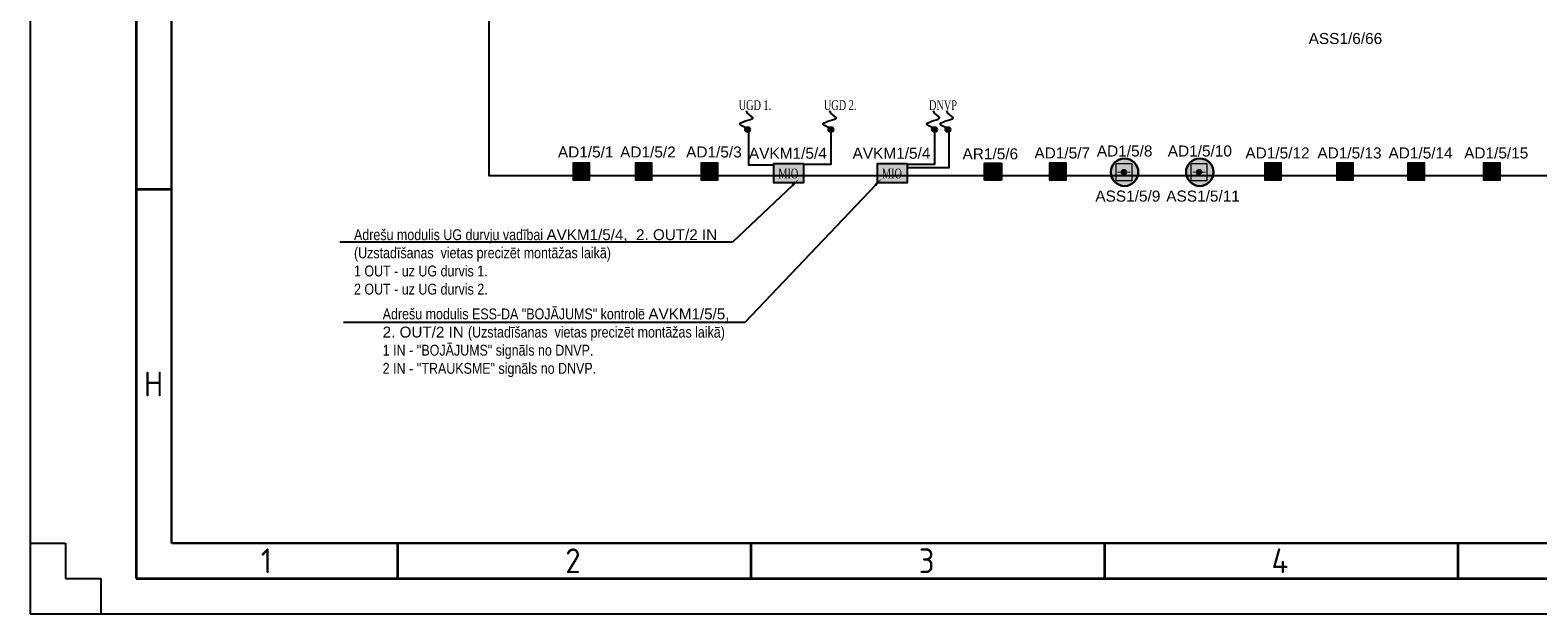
# Model space of a CAD drawing. Header units: millimetres. Extents: x -197461 to 862495, y -970068 to 63888.
# Tile 3 of 205: x -138828 to -109893, y -719994 to -708799. Entities that reach past the tile are written whole.
import ezdxf
from ezdxf import colors
from ezdxf.entities.mleader import LeaderData, LeaderLine
from ezdxf.math import Vec2, Vec3

# ---------------------------------------------------------------- set-up
doc = ezdxf.new("R2010")
doc.units = ezdxf.units.MM
doc.layers.get('0').update_dxf_attribs({"linetype": 'CONTINUOUS'})
doc.layers.add('Rasējuma lapa', color=7, linetype='CONTINUOUS')
doc.layers.add('UAS', color=240, linetype='CONTINUOUS')
doc.layers.add('S-STRS', color=7, linetype='CONTINUOUS', lineweight=9)
doc.styles.add('ARIAL', font='arialbd.ttf')
doc.styles.add('ISO', font='iso')
doc.styles.add('Karlis_times', font='times.ttf', dxfattribs={"height": 2.2})

# ---------------------------------------------------------------- blocks, each defined once
blk = doc.blocks.new('A2_L')
at = {"layer": 'Rasējuma lapa'}
for p, q in [((-594, 420), (-594, 0)), ((-594, 10), (-589, 10)), ((-589, 10), (-589, 5)), ((-589, 5), (-584, 5)), ((-584, 5), (-584, 0)), ((-594, 0), (0, 0))]:
    blk.add_line(p, q, dxfattribs=at)
at = {"layer": 'Rasējuma lapa', "lineweight": 35}
for p, q in [((-579, 415), (-579, 5)), ((-574, 60), (-579, 60)), ((-542, 5), (-542, 10)), ((-492, 5), (-492, 10)), ((-442, 5), (-442, 10)), ((-392, 5), (-392, 10)), ((-579, 5), (-5, 5))]:
    blk.add_line(p, q, dxfattribs=at)
at = {"layer": 'Rasējuma lapa', "lineweight": 30}
for p, q in [((-574, 410), (-574, 10)), ((-574, 10), (-10, 10))]:
    blk.add_line(p, q, dxfattribs=at)
at = {"layer": 'Rasējuma lapa', "style": 'ISO'}
for s, p in [('H', (-577.9, 30.75)), ('1', (-561.38, 5.75)), ('2', (-518.29, 5.75)), ('3', (-468.3, 5.75)), ('4', (-418.4, 5.75))]:
    blk.add_text(s, height=3.5, dxfattribs=at).set_placement(p)
blk = doc.blocks.new('*U1293')
at = {"layer": 'Rasējuma lapa'}
blk.add_blockref('A2_L', (0, 0), dxfattribs=at)
blk = doc.blocks.new('AP')
blk.add_hatch(color=256).paths.add_polyline_path([(150, 0, 1), (-150, 0, 1)])
for p, q in [((-250, 250), (250, 250)), ((-250, -250), (-250, 250)), ((250, 250), (250, -250)), ((250, -250), (-250, -250))]:
    blk.add_line(p, q)
blk.add_circle((0, 0), 150)
blk = doc.blocks.new('AD-proj')
at = {"lineweight": 5}
blk.add_lwpolyline([(-250, -250), (250, -250), (250, 250), (-250, 250)], close=True, dxfattribs=at)
at = {"const_width": 30}
blk.add_lwpolyline([(-200, 0), (200, 0)], dxfattribs=at)
at = {"const_width": 100}
blk.add_lwpolyline([(-50, 0, 1), (50, 0, 1)], format="xyb", close=True, dxfattribs=at)

msp = doc.modelspace()

# ---------------------------------------------------------------- hatches: boundary and pattern name
at = {"layer": 'S-STRS', "true_color": 0xffffff}
h = msp.add_hatch(dxfattribs=at)
h.set_pattern_fill('ANGLE', scale=0.5625)
h.set_pattern_definition([(0, (4387745.8377, 5296122.145), (0, 3.9290625), [2.8575, -1.0715625]), (90, (4387745.8377, 5296122.145), (-3.9290625, 2e-16), [2.8575, -1.0715625])])
h.paths.add_polyline_path([(-124564.02338, -711363.9594), (-124563.96128, -711719.77972), (-123980.66248, -711719.77972), (-123980.72459, -711363.8973)])
h = msp.add_hatch(dxfattribs=at)
h.set_pattern_fill('ANGLE', scale=0.5625)
h.set_pattern_definition([(0, (4389734.3962, 5296122.145), (0, 3.9290625), [2.8575, -1.0715625]), (90, (4389734.3962, 5296122.145), (-3.9290625, 2e-16), [2.8575, -1.0715625])])
h.paths.add_polyline_path([(-122575.46485, -711363.9594), (-122575.40274, -711719.77972), (-121992.10395, -711719.77972), (-121992.16606, -711363.8973)])
at = {"layer": 'UAS'}
h = msp.add_hatch(color=1, dxfattribs=at)
h.dxf.hatch_style = 1
h.paths.add_polyline_path([(-125010.50332, -710706.7741, 1), (-125108.73449, -710706.7741, 1)])
h = msp.add_hatch(color=1, dxfattribs=at)
h.dxf.hatch_style = 1
h.paths.add_polyline_path([(-123410.89317, -710706.7741, 1), (-123509.12434, -710706.7741, 1)])
h = msp.add_hatch(color=1, dxfattribs=at)
h.dxf.hatch_style = 1
h.paths.add_polyline_path([(-121422.33464, -710706.7741, 1), (-121520.5658, -710706.7741, 1)])
h = msp.add_hatch(color=1, dxfattribs=at)
h.dxf.hatch_style = 1
h.paths.add_polyline_path([(-121165.87995, -710706.7741, 1), (-121264.11112, -710706.7741, 1)])
at = {"layer": 'UAS', "lineweight": 50, "true_color": 0xffffff}
h = msp.add_hatch(color=7, dxfattribs=at)
h.dxf.hatch_style = 1
h.paths.add_polyline_path([(-128283.56043, -711509.57601), (-128218.08949, -711509.57601, 1)], flags=16)
h.paths.add_polyline_path([(-128087.14761, -711673.25336), (-128087.14761, -711345.89867), (-128414.5023, -711345.89867), (-128414.5023, -711673.25336)])
h = msp.add_hatch(color=7, dxfattribs=at)
h.dxf.hatch_style = 1
h.paths.add_polyline_path([(-127088.93239, -711509.57601), (-127023.46145, -711509.57601, 1)], flags=16)
h.paths.add_polyline_path([(-126892.51957, -711673.25336), (-126892.51957, -711345.89867), (-127219.87426, -711345.89867), (-127219.87426, -711673.25336)])
h = msp.add_hatch(color=7, dxfattribs=at)
h.dxf.hatch_style = 1
h.paths.add_polyline_path([(-125822.78979, -711509.57601), (-125757.31885, -711509.57601, 1)], flags=16)
h.paths.add_polyline_path([(-125626.37697, -711673.25336), (-125626.37697, -711345.89867), (-125953.73167, -711345.89867), (-125953.73167, -711673.25336)])
h = msp.add_hatch(color=7, dxfattribs=at)
h.dxf.hatch_style = 1
h.paths.add_polyline_path([(-120184.91657, -711674.17377), (-120184.91657, -711346.81908), (-120512.27127, -711346.81908), (-120512.27127, -711674.17377)])
h.paths.add_polyline_path([(-120446.80033, -711510.49643, -1), (-120250.38751, -711510.49643, -1)], flags=16)
h = msp.add_hatch(color=7, dxfattribs=at)
h.dxf.hatch_style = 1
h.paths.add_polyline_path([(-119138.12105, -711509.57601), (-119072.65011, -711509.57601, 1)], flags=16)
h.paths.add_polyline_path([(-118941.70823, -711673.25336), (-118941.70823, -711345.89867), (-119269.06293, -711345.89867), (-119269.06293, -711673.25336)])
at = {"layer": 'UAS', "lineweight": 50, "true_color": 0xc7c8ca}
h = msp.add_hatch(color=9, dxfattribs=at)
h.dxf.hatch_style = 1
h.paths.add_polyline_path([(-117805.76078, -711523.14207, -1), (-117868.84771, -711523.14207, -1)], flags=0)
h.paths.add_polyline_path([(-117995.02158, -711365.42473), (-117995.02158, -711680.8594), (-117679.58691, -711680.8594), (-117679.58691, -711365.42473)], flags=16)
h.paths.add_polyline_path([(-117560.72307, -711523.85924, 1), (-118088.77038, -711523.85924, 1)])
h.paths.add_polyline_path([(-117679.58691, -711680.8594), (-117995.02158, -711680.8594), (-117995.02158, -711365.42473), (-117679.58691, -711365.42473)], flags=16)
at = {"layer": 'UAS', "lineweight": 50, "true_color": 0xffffff}
h = msp.add_hatch(color=7, dxfattribs=at)
h.dxf.hatch_style = 1
h.paths.add_polyline_path([(-116362.6403, -711523.14207, -1), (-116425.72723, -711523.14207, -1)], flags=0)
h.paths.add_polyline_path([(-116551.9011, -711365.42473), (-116551.9011, -711680.8594), (-116236.46643, -711680.8594), (-116236.46643, -711365.42473)], flags=16)
h.paths.add_polyline_path([(-116117.60259, -711523.85924, 1), (-116645.6499, -711523.85924, 1)])
h.paths.add_polyline_path([(-116236.46643, -711680.8594), (-116551.9011, -711680.8594), (-116551.9011, -711365.42473), (-116236.46643, -711365.42473)], flags=16)
h = msp.add_hatch(color=7, dxfattribs=at)
h.dxf.hatch_style = 1
h.paths.add_polyline_path([(-115007.5123, -711509.57601), (-114942.04136, -711509.57601, 1)], flags=16)
h.paths.add_polyline_path([(-114811.09948, -711673.25336), (-114811.09948, -711345.89867), (-115138.45418, -711345.89867), (-115138.45418, -711673.25336)])
h = msp.add_hatch(color=7, dxfattribs=at)
h.dxf.hatch_style = 1
h.paths.add_polyline_path([(-113625.29814, -711509.57601), (-113559.8272, -711509.57601, 1)], flags=16)
h.paths.add_polyline_path([(-113428.88532, -711673.25336), (-113428.88532, -711345.89867), (-113756.24001, -711345.89867), (-113756.24001, -711673.25336)])
h = msp.add_hatch(color=7, dxfattribs=at)
h.dxf.hatch_style = 1
h.paths.add_polyline_path([(-112260.90193, -711509.57601), (-112195.43099, -711509.57601, 1)], flags=16)
h.paths.add_polyline_path([(-112064.48911, -711673.25336), (-112064.48911, -711345.89867), (-112391.8438, -711345.89867), (-112391.8438, -711673.25336)])
h = msp.add_hatch(color=7, dxfattribs=at)
h.dxf.hatch_style = 1
h.paths.add_polyline_path([(-110809.44294, -711509.57601), (-110743.972, -711509.57601, 1)], flags=16)
h.paths.add_polyline_path([(-110613.03012, -711673.25336), (-110613.03012, -711345.89867), (-110940.38481, -711345.89867), (-110940.38481, -711673.25336)])

# ---------------------------------------------------------------- linework, layer by layer
at = {"layer": 'UAS', "color": 1}
msp.add_lwpolyline([(-132751.6746, -701988.97488), (-130027.3488, -701988.97488), (-130027.3488, -711587.67012), (-80789.0204, -711587.67012), (-80789.0204, -708503.52401), (-115252.65082, -708503.52401), (-115252.65082, -705160.15275), (-59966.0628, -705160.15275), (-59966.0628, -701592.99499), (-132743.70022, -701592.99499)], dxfattribs=at)
for centre in [(-125059.6189, -710706.7741), (-123460.00875, -710706.7741), (-121471.45022, -710706.7741), (-121214.99554, -710706.7741)]:
    msp.add_circle(centre, 49.11558, dxfattribs=at)
at = {"layer": 'UAS', "color": 1, "lineweight": 30}
for centre in [(-117824.74673, -711523.85924), (-116381.62625, -711523.85924)]:
    msp.add_circle(centre, 264.02365, dxfattribs=at)
at = {"layer": 'UAS', "color": 1}
for points in [[(-125055.89729, -710687.09816), (-125207.52649, -710588.81487), (-124961.65184, -710476.18821), (-125080.49539, -710349.23427), (-125080.49539, -710347.1944)], [(-123456.28714, -710687.09816), (-123607.91634, -710588.81487), (-123362.04169, -710476.18821), (-123480.88524, -710349.23427), (-123480.88524, -710347.1944)], [(-121467.72861, -710687.09816), (-121619.3578, -710588.81487), (-121373.48316, -710476.18821), (-121492.3267, -710349.23427), (-121492.3267, -710347.1944)], [(-121211.27392, -710687.09816), (-121362.90312, -710588.81487), (-121117.02847, -710476.18821), (-121235.87202, -710349.23427), (-121235.87202, -710347.1944)]]:
    msp.add_spline(points, degree=3, dxfattribs=at)

# ---------------------------------------------------------------- block references
at = {"layer": 'Rasējuma lapa', "xscale": 135.6730224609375, "yscale": 135.6730224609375, "zscale": 135.6730224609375}
msp.add_blockref('*U1293', (-58237.88142, -719994.26891), dxfattribs=at)
at = {"layer": 'UAS'}
for p, xscale, yscale, zscale in [((-128250.82496, -711509.57601), 0.6547093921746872, 0.6547093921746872, 0.6547093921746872), ((-127056.19692, -711509.57601), 0.6547093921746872, 0.6547093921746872, 0.6547093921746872), ((-125790.05432, -711509.57601), 0.6547093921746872, 0.6547093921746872, 0.6547093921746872), ((-119105.38558, -711509.57601), 0.6547093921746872, 0.6547093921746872, 0.6547093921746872), ((-117837.30425, -711523.14207), 0.6308693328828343, 0.6308693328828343, 0.6308693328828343), ((-116394.18377, -711523.14207), 0.6308693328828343, 0.6308693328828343, 0.6308693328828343), ((-114974.77683, -711509.57601), 0.6547093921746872, 0.6547093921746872, 0.6547093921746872), ((-113592.56267, -711509.57601), 0.6547093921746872, 0.6547093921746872, 0.6547093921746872), ((-112228.16646, -711509.57601), 0.6547093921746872, 0.6547093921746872, 0.6547093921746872), ((-110776.70747, -711509.57601), 0.6547093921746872, 0.6547093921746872, 0.6547093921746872)]:
    msp.add_blockref('AD-proj', p, dxfattribs=dict(at, xscale=xscale, yscale=yscale, zscale=zscale))
at = {"layer": 'UAS', "color": 97, "xscale": 0.6547093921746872, "yscale": 0.6547093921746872, "zscale": 0.6547093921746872}
msp.add_blockref('AP', (-120348.59392, -711510.49643), dxfattribs=at)

# ---------------------------------------------------------------- texts
at = {"layer": 'UAS', "color": 1, "style": 'Karlis_times', "width": 0.7}
for s, p in [('UGD 1.', (-125230.38978, -710329.62391)), ('UGD 2.', (-123595.99335, -710329.62391)), ('DNVP', (-121578.37748, -710329.62391))]:
    msp.add_text(s, height=186.805669, dxfattribs=at).set_placement(p)

# ---------------------------------------------------------------- leaders
at = {"layer": 'UAS', "color": 18, "true_color": 0x000000}
ml = msp.add_multileader_mtext('Standard', dxfattribs=at)
ml.set_content('\\A1;{\\fArial Narrow|b0|i0|c0|p34;\\C256;\\c0;Adre\\fArial Narrow|b0|i0|c186|p34;šu modulis UG durvju vadībai \\fArial|b0|i0|c186|p34;\\C1;AVKM1/5/4, \\C7; 2. OUT/2 IN \\fArial Narrow|b0|i0|c186|p34;\\C256;\\c0;(Uzstadīšanas  vietas precizēt montāžas laikā)\\fArial|b0|i0|c186|p34;\\C1;\\P\\pxql;\\fArial Narrow|b0|i0|c186|p34;\\C256;\\c0;1 OUT - uz UG durvis 1.\\C5;\\P\\C256;\\c0;2 OUT - uz UG durvis 2.}', color=(41, 19, 236))
ml.set_leader_properties()
ml.build(insert=Vec2(0, 0))
ml.multileader.update_dxf_attribs({"text_right_attachment_type": 6, "dogleg_length": 0.36, "arrow_head_size": 166.99834})
ctx = ml.context
ctx.base_point, ctx.char_height, ctx.arrow_head_size, ctx.landing_gap_size, ctx.plane_origin = Vec3(-132695.84551, -712723.89177), 208.74792195, 166.99834, 83.49917, Vec3(-128542.43043, -742149.42215)
ctx.right_attachment = 6
notes = []
notes.append((ctx, [(1, (1, 1, 0), (-125347.66072, -712868.2354), (-1, 0), 235.97506, [(0, [(-124078.54443, -711661.01705)], 0, [])])]))
ctx.mtext.insert, ctx.mtext.width, ctx.mtext.flow_direction = Vec3(-132612.34634, -712617.73789), 7146.6368225, 5
ml = msp.add_multileader_mtext('Standard', dxfattribs=at)
ml.set_content('\\A1;{\\fArial Narrow|b0|i0|c0|p34;\\C256;\\c0;Adre\\fArial Narrow|b0|i0|c186|p34;šu modulis ESS-DA "BOJĀJUMS" kontrolē \\fArial|b0|i0|c186|p34;\\C1;AVKM1/5/5,   \\C7;   2. OUT/2 IN \\fArial Narrow|b0|i0|c186|p34;\\C256;\\c0;(Uzstadīšanas  vietas precizēt montāžas laikā)\\fArial|b0|i0|c186|p34;\\C1;\\P\\pxql;\\fArial Narrow|b0|i0|c186|p34;\\C256;\\c0;1 IN - \'\'BOJĀJUMS" signāls no DNVP.\\P2 IN - \'\'TRAUKSME" signāls no DNVP.}', color=(41, 19, 236))
ml.set_leader_properties()
ml.build(insert=Vec2(0, 0))
ml.multileader.update_dxf_attribs({"text_right_attachment_type": 6, "dogleg_length": 0.36, "arrow_head_size": 166.99834})
ctx = ml.context
ctx.base_point, ctx.char_height, ctx.arrow_head_size, ctx.landing_gap_size, ctx.plane_origin = Vec3(-132145.84626, -714272.31166), 208.74792195, 166.99834, 83.49917, Vec3(-128190.27102, -740593.52545)
ctx.right_attachment = 6
notes.append((ctx, [(1, (1, 1, 0), (-125112.34968, -714407.37128), (-1, 0), 235.97506, [(0, [(-122491.88506, -711651.52898)], 0, [])])]))
ctx.mtext.insert, ctx.mtext.width, ctx.mtext.defined_height, ctx.mtext.flow_direction = Vec3(-132062.34709, -714137.25204), 7308.9250062, 2203.0988, 5
for ctx, leaders in notes:
    for number, flags, end, landing, length, lines in leaders:
        leader = LeaderData()
        leader.index, (leader.has_last_leader_line, leader.has_dogleg_vector, leader.attachment_direction) = number, flags
        leader.last_leader_point, leader.dogleg_vector, leader.dogleg_length = Vec3(end), Vec3(landing), length
        for number, points, colour, breaks in lines:
            line = LeaderLine()
            line.index, line.vertices, line.color, line.breaks = number, Vec3.list(points), colors.encode_raw_color(colour), breaks
            leader.lines.append(line)
        ctx.leaders.append(leader)

# ---------------------------------------------------------------- next in the draw order: texts
at = {"layer": 'UAS', "color": 251, "linetype": 'Continuous', "lineweight": 20, "true_color": 0x636466, "char_height": 211.4384766, "attachment_point": 5, "style": 'ARIAL', "bg_fill": 3, "box_fill_scale": 1.1, "bg_fill_color": 256, "bg_fill_transparency": 0}
for s, insert in [('\\A1;{\\fArial|b0|i0|c186|p34;\\C1;ASS1/6/66}', (-113586.14636, -708959.87863)), ('\\A1;{\\fArial|b0|i0|c186|p34;\\C1;AD1/5/1}', (-128166.19975, -711136.91846)), ('\\A1;{\\fArial|b0|i0|c186|p34;\\C1;AVKM1/5/4}', (-122297.87963, -711160.81846)), ('\\A1;{\\fArial|b0|i0|c186|p34;\\C1;AR1/5/6}', (-120400.51504, -711172.0312)), ('\\A1;{\\fArial|b0|i0|c186|p34;\\C1;AD1/5/7}', (-119020.76038, -711155.70156)), ('\\A1;{\\fArial|b0|i0|c186|p34;\\C1;AD1/5/10}', (-116379.99773, -711117.80861)), ('\\A1;{\\fArial|b0|i0|c186|p34;\\C1;AD1/5/12}', (-114890.15163, -711155.70156)), ('\\A1;{\\fArial|b0|i0|c186|p34;\\C1;AD1/5/15}', (-110692.08226, -711155.70156)), ('\\A1;{\\fArial|b0|i0|c186|p34;\\C1;ASS1/5/9}', (-117761.60344, -711983.20757))]:
    msp.add_mtext(s, dxfattribs=dict(at, insert=insert))

# ---------------------------------------------------------------- next in the draw order: linework, layer by layer
at = {"layer": 'UAS', "color": 5}
for points in [[(-121470.79998, -710760.13969), (-121470.79998, -711376.34737), (-121991.97503, -711376.34737)], [(-121199.51318, -710735.33869), (-121199.51318, -711441.4163), (-121991.91434, -711441.4163)]]:
    msp.add_lwpolyline(points, dxfattribs=at)
at = {"layer": 'UAS', "color": 1, "ltscale": 0.2}
msp.add_lwpolyline([(-121992.16606, -711363.8973), (-122575.46485, -711363.9594), (-122575.40274, -711719.77972), (-121992.10395, -711719.77972)], close=True, dxfattribs=at)

# ---------------------------------------------------------------- next in the draw order: texts
at = {"layer": 'UAS', "color": 1, "style": 'Karlis_times', "width": 0.7}
msp.add_text('MIO', height=186.805669, dxfattribs=at).set_placement((-122481.23052, -711641.26607))
at = {"layer": 'UAS', "color": 251, "linetype": 'Continuous', "lineweight": 20, "true_color": 0x636466, "char_height": 211.4384766, "attachment_point": 5, "style": 'ARIAL', "bg_fill": 3, "box_fill_scale": 1.1, "bg_fill_color": 256, "bg_fill_transparency": 0}
for s, insert in [('\\A1;{\\fArial|b0|i0|c186|p34;\\C1;AD1/5/2}', (-126971.57171, -711136.91846)), ('\\A1;{\\fArial|b0|i0|c186|p34;\\C1;AD1/5/8}', (-117823.11821, -711117.80861)), ('\\A1;{\\fArial|b0|i0|c186|p34;\\C1;AD1/5/13}', (-113507.93746, -711155.70156)), ('\\A1;{\\fArial|b0|i0|c186|p34;\\C1;ASS1/5/11}', (-116318.48296, -711983.20757))]:
    msp.add_mtext(s, dxfattribs=dict(at, insert=insert))

# ---------------------------------------------------------------- next in the draw order: texts
for s, insert in [('\\A1;{\\fArial|b0|i0|c186|p34;\\C1;AD1/5/3}', (-125705.42912, -711136.91846)), ('\\A1;{\\fArial|b0|i0|c186|p34;\\C1;AD1/5/14}', (-112143.54125, -711155.70156))]:
    msp.add_mtext(s, dxfattribs=dict(at, insert=insert))

# ---------------------------------------------------------------- next in the draw order: texts
at = {"layer": 'UAS', "color": 251, "linetype": 'Continuous', "lineweight": 20, "true_color": 0x636466, "insert": (-124286.43816, -711160.81846), "char_height": 211.4384766, "attachment_point": 5, "style": 'ARIAL', "bg_fill": 3, "box_fill_scale": 1.1, "bg_fill_color": 256, "bg_fill_transparency": 0}
msp.add_mtext('\\A1;{\\fArial|b0|i0|c186|p34;\\C1;AVKM1/5/4}', dxfattribs=at)

# ---------------------------------------------------------------- next in the draw order: linework, layer by layer
at = {"layer": 'UAS', "color": 5}
for points in [[(-125044.13655, -710735.33869), (-125044.13655, -711383.71232), (-124558.42747, -711383.71232)], [(-123459.35851, -710760.13969), (-123459.35851, -711376.34737), (-123980.53356, -711376.34737)]]:
    msp.add_lwpolyline(points, dxfattribs=at)
at = {"layer": 'UAS', "color": 1, "ltscale": 0.2}
msp.add_lwpolyline([(-123980.72459, -711363.8973), (-124564.02338, -711363.9594), (-124563.96128, -711719.77972), (-123980.66248, -711719.77972)], close=True, dxfattribs=at)

# ---------------------------------------------------------------- next in the draw order: texts
at = {"layer": 'UAS', "color": 1, "style": 'Karlis_times', "width": 0.7}
msp.add_text('MIO', height=186.805669, dxfattribs=at).set_placement((-124469.78905, -711641.26607))

doc.saveas('drawing.dxf')
